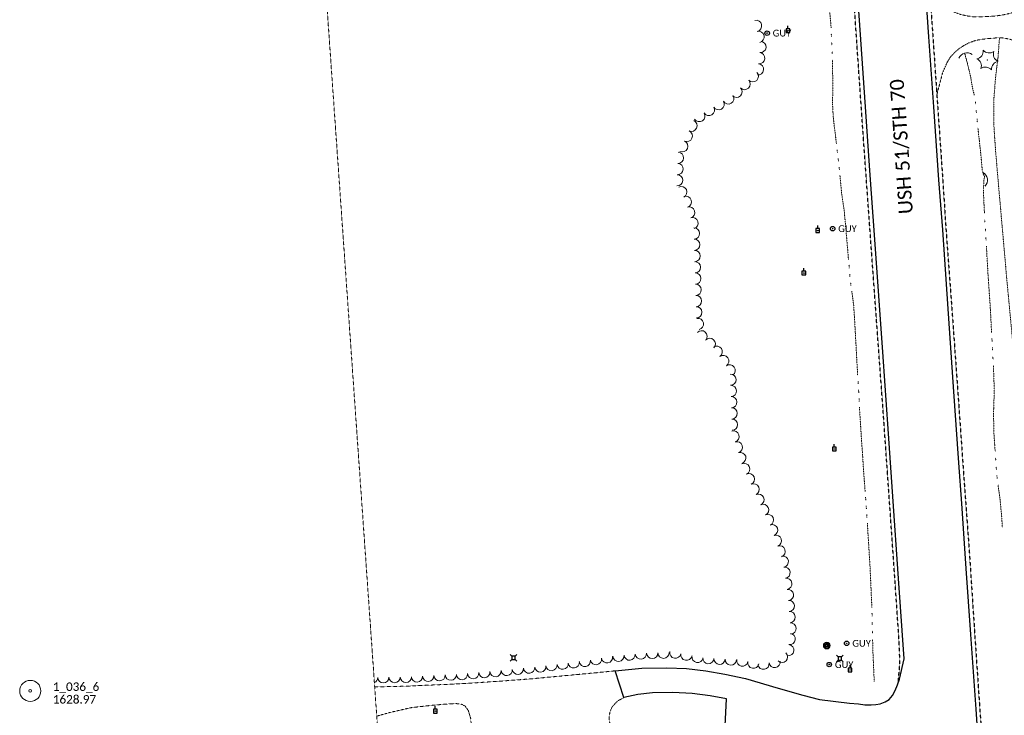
# Model space of a CAD drawing. Extents: x 386237 to 390135, y 96958 to 113752.
# Tile 76 of 116: x 387929 to 388629, y 105494 to 105988. Entities that reach past the tile are written whole.
import ezdxf
from ezdxf.enums import TextEntityAlignment as Align
from ezdxf.lldxf.tags import DXFTag

# ---------------------------------------------------------------- set-up
doc = ezdxf.new("R2010")
doc.units = 0
doc.header["$MEASUREMENT"] = 0
for name, pattern in [('Wisdot3', [0.1875, 0.125, -0.0625]), ('Wisdot5', [0.1, 0.05, -0.05]), ('Wisdot6', [0.375, 0.125, -0.0625, 0.03125, -0.0625, 0.03125, -0.0625])]:
    doc.linetypes.add(name, pattern=pattern)
for name, color, linetype, lineweight in [('E_DRN', 41, 'Continuous', 18), ('E_DWY', 51, 'Wisdot3', 18), ('E_LAND_Vegetation', 81, 'Continuous', 18), ('E_MAP_Limits', 81, 'Wisdot3', 18), ('E_MAP_PassPoints', 41, 'Continuous', 18), ('E_MISCPROP', 31, 'Continuous', 18), ('E_PATH_Sidewalk', 51, 'Wisdot5', 18), ('E_RDWY', 21, 'Continuous', 25), ('E_RDWY_Gravel', 21, 'Wisdot3', 25), ('E_RDWY_Name', 21, 'Continuous', 18), ('E_UTL_AG_Bold', 31, 'Continuous', 25), ('E_UTL_EGuyWire', 201, 'Continuous', 25), ('E_UTL_EPowerPole', 231, 'Eelec', 25), ('E_WTR', 131, 'Wisdot6', 18)]:
    doc.layers.add(name, color=color, linetype=linetype, lineweight=lineweight)
doc.styles.add('CalibriLight', font='calibril.ttf')
tags = doc.linetypes.add('Eelec', pattern='A,0.275,-0.05,["E",CalibriLight,S=0.07,R=0,X=-0.025,Y=-0.035],-0.05,0.875', length=1.25).pattern_tags.tags
tags[6] = DXFTag(74, 10)

# ---------------------------------------------------------------- blocks, each defined once
blk = doc.blocks.new('PP')
at = {"layer": 'E_MAP_PassPoints', "lineweight": 0}
for radius in [7.5, 0.96]:
    blk.add_circle((0, 0), radius, dxfattribs=at)
blk = doc.blocks.new('CULV')
at = {"color": 0, "linetype": 'ByBlock', "lineweight": -2, "transparency": 16777216}
blk.add_arc((0, 12.3), 12.3, 216.8699, 323.1301, dxfattribs=at)
blk = doc.blocks.new('GUY')
at = {"color": 0, "linetype": 'ByBlock', "lineweight": -2, "transparency": 16777216}
for radius in [4, 0.5]:
    blk.add_circle((0, 0), radius, dxfattribs=at)
at = {"color": 0, "linetype": 'ByBlock', "lineweight": -2, "transparency": 16777216, "style": 'CalibriLight'}
blk.add_text('GUY', height=12, dxfattribs=at).set_placement((10, 0), align=Align.MIDDLE_LEFT)
blk = doc.blocks.new('PED')
at = {"color": 0, "linetype": 'ByBlock', "lineweight": -2, "transparency": 16777216}
for p, q in [((-2.5, 2.5), (-5.3, 5.3)), ((2.5, 2.5), (5.3, 5.3)), ((-2.5, -2.5), (-5.3, -5.3)), ((2.5, -2.5), (5.3, -5.3))]:
    blk.add_line(p, q, dxfattribs=at)
at = {"color": 0, "linetype": 'ByBlock', "lineweight": -2, "transparency": 16777216, "flags": 128}
blk.add_lwpolyline([(-2.5, -2.5), (2.5, -2.5), (2.5, 2.5), (-2.5, 2.5)], close=True, dxfattribs=at)
blk = doc.blocks.new('CTRE')
at = {"color": 0, "linetype": 'ByBlock', "lineweight": -2, "transparency": 16777216}
blk.add_circle((0, 0), 0.223, dxfattribs=at)
for centre, start, end in [((1.81, 14.92), 220.21132, 305.97623), ((-13.83, -5.9), 340.21132, 65.97623), ((-11.97, 8.96), 280.2067, 5.97162), ((13.83, 5.89), 160.21133, 245.97624), ((-1.81, -14.93), 40.21133, 125.97624)]:
    blk.add_arc(centre, 7.87, start, end, dxfattribs=at)
at = {"color": 0, "linetype": 'ByBlock', "lineweight": -2, "transparency": 16777216, "extrusion": (0, 0, -1)}
blk.add_arc((-12.03, -9.04), 7.87, 354.07279, 79.74889, dxfattribs=at)
blk = doc.blocks.new('POLE')
at = {"color": 0, "linetype": 'ByBlock', "lineweight": -2, "transparency": 16777216}
for radius in [4.46, 3.35, 2.23, 1.12]:
    blk.add_circle((0, 0), radius, dxfattribs=at)
blk = doc.blocks.new('PPOL')
at = {"color": 0, "linetype": 'ByBlock', "lineweight": -2, "transparency": 16777216}
blk.add_line((-0.1, 4.5), (-0.1, 11.6), dxfattribs=at)
at = {"color": 0, "linetype": 'ByBlock', "lineweight": -2, "transparency": 16777216, "flags": 128}
blk.add_lwpolyline([(-4.6, -4.5), (4.4, -4.5), (4.4, 4.5), (-4.6, 4.5)], close=True, dxfattribs=at)
at = {"color": 0, "linetype": 'ByBlock', "lineweight": -2, "transparency": 16777216}
blk.add_circle((0, 0), 0.582, dxfattribs=at)

msp = doc.modelspace()

# ---------------------------------------------------------------- linework, layer by layer
at = {"layer": 'E_DWY', "flags": 128}
for points in [[(388580.76, 105934.38), (388584.86, 105950.17), (388588.03, 105957.4), (388590.34, 105961.22), (388593.57, 105964.69), (388596.92, 105967.51), (388600.39, 105969.68), (388603.72, 105971.43), (388608.69, 105973.2), (388612.98, 105973.87), (388617.86, 105974.49), (388623.72, 105974.92), (388628.31, 105974.79), (388632.7, 105973.91), (388635.96, 105972.79), (388640.26, 105970.68), (388644.7, 105966.2), (388646.07, 105963.9), (388647.66, 105960.48), (388649.17, 105954.52), (388649.57, 105950.53), (388650.25, 105943.29), (388650.83, 105936.29), (388651.67, 105931.84), (388653.65, 105927.62), (388655.83, 105925.29), (388659.55, 105923.31), (388663.95, 105922.34), (388669.35, 105922.34), (388674.3, 105922.96), (388678.31, 105924.35), (388682.01, 105926.7), (388684.67, 105930.21), (388686.32, 105933.99), (388687.15, 105939.36), (388687.17, 105945.75), (388687.13, 105951.96), (388686.88, 105963), (388686.48, 105979.26), (388686.22, 105991.68), (388685.81, 105999.84), (388685.42, 106004.97), (388684.27, 106009.24), (388682.51, 106012.57), (388680.4, 106015.06), (388677.36, 106016.68), (388673.45, 106017.76), (388669.33, 106018.16), (388664.35, 106017.95), (388660.24, 106016.88), (388656.91, 106015.21), (388653.8, 106012.32), (388651.41, 106008.58), (388649.28, 106004.52), (388647.88, 106001.9), (388645.27, 105999.05), (388642.56, 105996.51), (388638.92, 105994.49), (388634.76, 105992.85), (388629.68, 105991.56), (388623.28, 105990.53), (388617.41, 105990.09), (388610.47, 105989.84), (388606.38, 105989.92), (388602.17, 105990.49), (388597.44, 105991.6), (388592.08, 105993.57), (388587.69, 105995.92), (388584.09, 105998.49), (388579.84, 106002.57), (388575.59, 106010.01)], [(388352.42, 105525.36), (388340.56, 105524.14), (388316.77, 105521.9), (388292.16, 105519.6), (388267.99, 105517.8), (388243.91, 105516.24), (388203.44, 105514.4), (388181.55, 105513.93)], [(388380.51, 105456.8), (388381.78, 105464.57), (388381.25, 105471.57), (388379.79, 105476.29), (388377.72, 105479.57), (388375.16, 105481.06), (388373.24, 105481.88), (388370.51, 105482.42), (388366.98, 105482.68), (388363.1, 105482.68), (388358.99, 105482.9), (388355.67, 105483.41), (388353.16, 105484.2), (388350.98, 105485.36), (388349.62, 105486.57), (388348.58, 105488.15), (388348, 105490.1), (388347.95, 105492.92), (388348.88, 105496.96), (388350.23, 105499.86), (388353.98, 105503.84), (388358.58, 105506.42)], [(388183, 105493.18), (388192.48, 105495.8), (388207.29, 105499.15), (388219.99, 105500.61), (388231.3, 105501.64), (388239.13, 105502.11), (388243.03, 105501.64), (388245.69, 105500.39), (388247.99, 105497.25), (388249.75, 105491.37), (388250.17, 105486.24), (388249.69, 105484.67)]]:
    msp.add_lwpolyline(points, dxfattribs=at)
at = {"layer": 'E_LAND_Vegetation'}
for centre, start, end in [((388452.41, 105983.43), 282.31908, 102.30376), ((388454.11, 105975.61), 282.31908, 102.30376), ((388455.5, 105968.46), 263.70771, 83.69239), ((388454.62, 105960.51), 263.70771, 83.69239), ((388453.74, 105952.56), 263.70771, 83.69239), ((388444.28, 105942.1), 223.47017, 43.45485), ((388450.09, 105947.6), 223.47017, 43.45485), ((388438.48, 105936.6), 223.47017, 43.45485), ((388425.78, 105927.8), 210.69193, 30.6766), ((388432.66, 105931.88), 210.69193, 30.6766), ((388418.91, 105923.72), 210.69193, 30.6766), ((388406.49, 105912.49), 245.83905, 65.82373), ((388412.11, 105919.33), 213.36975, 33.35443), ((388403.22, 105905.19), 245.83905, 65.82373), ((388399.94, 105897.89), 245.83905, 65.82373), ((388396.94, 105889.72), 267.64648, 87.63115), ((388396.61, 105881.73), 267.64648, 87.63115), ((388396.28, 105873.74), 267.64648, 87.63115), ((388399.29, 105865.39), 296.79262, 116.7773), ((388402.57, 105858.49), 287.28756, 107.27223), ((388404.94, 105850.86), 287.28756, 107.27223), ((388407.32, 105843.22), 287.28756, 107.27223), ((388408.31, 105835.93), 271.60628, 91.59096), ((388408.53, 105827.94), 271.60628, 91.59096), ((388408.75, 105819.94), 271.60628, 91.59096), ((388408.98, 105811.95), 271.60628, 91.59096), ((388409.22, 105803.94), 271.9288, 91.91348), ((388409.48, 105795.95), 271.77596, 91.76064), ((388409.73, 105787.96), 271.77596, 91.76064), ((388409.98, 105779.96), 271.77596, 91.76064), ((388411.12, 105771.74), 280.71489, 100.69957), ((388413.64, 105762.94), 317.5837, 137.56838), ((388419.54, 105757.54), 317.5837, 137.56838), ((388424.49, 105751.94), 304.65436, 124.63904), ((388429.04, 105745.36), 304.65436, 124.63904), ((388433.58, 105738.78), 304.65436, 124.63904), ((388434.18, 105732.12), 272.21946, 92.20414), ((388434.49, 105724.13), 272.21946, 92.20414), ((388434.8, 105716.13), 272.21946, 92.20414), ((388435.06, 105708.16), 271.75245, 91.73713), ((388435.31, 105700.16), 271.75245, 91.73713), ((388436.36, 105691.72), 287.62843, 107.61311), ((388438.78, 105684.1), 287.62843, 107.61311), ((388441.2, 105676.48), 287.62843, 107.61311), ((388443.97, 105668.71), 294.80735, 114.79203), ((388447.33, 105661.45), 294.80735, 114.79203), ((388450.68, 105654.19), 294.80735, 114.79203), ((388454.04, 105646.93), 294.80735, 114.79203), ((388457.43, 105639.67), 295.09475, 115.07942), ((388460.82, 105632.43), 295.09475, 115.07942), ((388463.83, 105625.25), 289.3827, 109.36738), ((388466.48, 105617.71), 289.3827, 109.36738), ((388469.13, 105610.16), 289.3827, 109.36738), ((388471.4, 105602.93), 278.632, 98.61668), ((388472.6, 105595.02), 278.632, 98.61668), ((388473.8, 105587.11), 278.632, 98.61668), ((388475, 105579.2), 278.632, 98.61668), ((388475.67, 105571.41), 274.06676, 94.05143), ((388476.23, 105563.43), 274.06676, 94.05143), ((388476.8, 105555.45), 274.06676, 94.05143), ((388476.25, 105547.92), 262.75538, 82.74006), ((388370.54, 105537.61), 185.58592, 5.5706), ((388378.68, 105538.03), 181.14591, 1.13059), ((388386.68, 105538.18), 181.14591, 1.13059), ((388395.11, 105538.24), 168.99444, 348.97912), ((388470.79, 105535.19), 225.70831, 45.69299), ((388475.24, 105539.98), 262.75538, 82.74006), ((388322.93, 105531.37), 187.07774, 7.06242), ((388330.78, 105532.35), 189.21904, 9.20372), ((388338.68, 105533.63), 189.21904, 9.20372), ((388346.57, 105534.91), 189.21904, 9.20372), ((388354.62, 105536.05), 185.58592, 5.5706), ((388362.58, 105536.83), 185.58592, 5.5706), ((388402.96, 105536.72), 168.99444, 348.97912), ((388410.81, 105535.19), 168.99444, 348.97912), ((388418.5, 105534.41), 176.2432, 356.22788), ((388426.48, 105533.89), 176.2432, 356.22788), ((388434.46, 105533.36), 176.2432, 356.22788), ((388442.68, 105532.62), 168.90487, 348.88954), ((388450.53, 105531.08), 168.90487, 348.88954), ((388457.64, 105530.35), 189.38468, 9.36936), ((388465.53, 105531.66), 189.38468, 9.36936), ((388251.43, 105523.71), 185.22688, 5.21156), ((388259.39, 105524.44), 185.22688, 5.21156), ((388267.36, 105525.17), 185.22688, 5.21156), ((388275.29, 105525.96), 185.99466, 5.97934), ((388283.24, 105526.79), 185.99466, 5.97934), ((388291.2, 105527.62), 185.99466, 5.97934), ((388299.15, 105528.46), 185.99466, 5.97934), ((388307.05, 105529.4), 187.07774, 7.06242), ((388314.99, 105530.39), 187.07774, 7.06242), ((388179.69, 105520.6), 294.31865, 1.00358), ((388187.68, 105520.74), 181.0189, 1.00358), ((388195.68, 105520.88), 181.0189, 1.00358), ((388203.68, 105521.02), 181.0189, 1.00358), ((388211.59, 105521.35), 183.03104, 3.01572), ((388219.58, 105521.77), 183.03104, 3.01572), ((388227.57, 105522.19), 183.03104, 3.01572), ((388235.55, 105522.61), 183.03104, 3.01572), ((388243.54, 105523.03), 183.03104, 3.01572)]:
    msp.add_arc(centre, 4, start, end, dxfattribs=at)
at = {"layer": 'E_MAP_Limits', "lineweight": 0, "flags": 128}
msp.add_lwpolyline([(388186.76, 105439.49), (388119.29, 106402.05)], dxfattribs=at)
at = {"layer": 'E_PATH_Sidewalk', "flags": 128}
msp.add_lwpolyline([(388665.47, 105469.35), (388663.82, 105495.99), (388661.22, 105521.46), (388658.42, 105545.25), (388653.25, 105582.36), (388648.13, 105620.25), (388644.45, 105647.23), (388642.25, 105669.1), (388640.28, 105693.92), (388637.87, 105724.22), (388634.06, 105764.84), (388630.53, 105802.44), (388627.39, 105838.39), (388624.35, 105872.77), (388622.38, 105895.93), (388621.16, 105914.61), (388621.19, 105930.52), (388622.46, 105946.9), (388624.24, 105961.44), (388624.84, 105969.43), (388625.22, 105974.88)], dxfattribs=at)
at = {"layer": 'E_RDWY', "flags": 128}
for points in [[(388542.65, 106431.4), (388546.48, 106379.32), (388550.14, 106326.05), (388554.3, 106267.3), (388557.89, 106216.2), (388561.25, 106169.07), (388564.63, 106121.36), (388568.72, 106062.02), (388571.18, 106027.8), (388574.83, 105975.71), (388578.28, 105925.95), (388581.97, 105874.15), (388584.69, 105838.65), (388588.58, 105782.47), (388592.43, 105726.99), (388596.25, 105673.08), (388598.21, 105644.29), (388601.46, 105597.98), (388604.73, 105551.2), (388608.38, 105498.16), (388610.34, 105469.36)], [(388430.5, 105486.25), (388431.33, 105505.42), (388419.83, 105507.64), (388406.97, 105509.22), (388393.27, 105509.97), (388378.9, 105509.75), (388368.47, 105508.44), (388358.58, 105506.42), (388352.42, 105525.36), (388371.29, 105527.14), (388389.05, 105527.55), (388403.05, 105527.08), (388416.79, 105525.4), (388430.13, 105523.03), (388444.95, 105519.77), (388468.13, 105513.11), (388485.6, 105507.97), (388497.33, 105505.06), (388518.71, 105502.37), (388525.08, 105501.79), (388529.6, 105501.18), (388534.02, 105501.22), (388537.47, 105501.35), (388540.53, 105501.98), (388543.99, 105503.29), (388546.9, 105505.09), (388549.38, 105507.89), (388551.09, 105511.38), (388552.77, 105515.31), (388554.22, 105519.37), (388557.51, 105533.76), (388553.61, 105590.88), (388549.6, 105649.12), (388546.13, 105697.23), (388542.65, 105748.4), (388539.59, 105791.62), (388536.84, 105831.68), (388533.25, 105880.73), (388530.08, 105925.82), (388526.79, 105973.83), (388523.27, 106024.81)]]:
    msp.add_lwpolyline(points, dxfattribs=at)
at = {"layer": 'E_RDWY_Gravel', "flags": 128}
for points in [[(388553.36, 105516.97), (388554.6, 105531.42), (388553.64, 105551.42), (388550.71, 105594.41), (388546.88, 105649.42), (388542.8, 105707.77), (388539.27, 105755.94), (388533.81, 105831.27), (388528.66, 105903.45), (388523.83, 105973.41), (388520.33, 106024.87), (388515.9, 106087.01), (388512.03, 106141.9), (388509.47, 106179.75), (388504.95, 106240.48), (388501.83, 106288.61), (388496.69, 106355.81), (388491.54, 106429.98)], [(388545.78, 106431.94), (388551.24, 106353.62), (388557.61, 106265.86), (388562.49, 106194.25), (388567.6, 106123.65), (388572.53, 106054.16), (388576.43, 105997.86), (388580.81, 105933.72), (388585.05, 105872.69), (388587.28, 105838.34), (388591.66, 105779.13), (388595.96, 105719.1), (388599.57, 105667.65), (388603.78, 105610.14), (388607.67, 105551.14), (388611.27, 105497.81), (388613.37, 105469.52)]]:
    msp.add_lwpolyline(points, dxfattribs=at)
at = {"layer": 'E_WTR', "flags": 128}
for points in [[(388505.64, 105982.06), (388505.57, 105983.87), (388503.65, 106004.62), (388503.1, 106011.88)], [(388505.9, 105975.87), (388505.81, 105977.93)], [(388506.15, 105969.68), (388506.06, 105971.74)], [(388506.4, 105963.49), (388506.31, 105965.55)], [(388506.71, 105929.44), (388506.94, 105940.58), (388506.57, 105959.18), (388506.56, 105959.37)], [(388600.52, 105964.06), (388602.55, 105956.47), (388604.82, 105947.06), (388606.19, 105938.96), (388607.35, 105934.15)], [(388608.01, 105929.97), (388608.24, 105927.87)], [(388509.48, 105899.65), (388509.29, 105901.24), (388507.29, 105917.55), (388506.68, 105927.88), (388506.71, 105929.44)], [(388608.7, 105923.65), (388608.93, 105921.55)], [(388609.34, 105917.33), (388609.54, 105915.22)], [(388609.95, 105911.01), (388610.03, 105910.14), (388611.38, 105897.81), (388612.11, 105891.31), (388612.59, 105885.68), (388612.99, 105881.2), (388613.16, 105880.47)], [(388510.19, 105893.5), (388509.95, 105895.55)], [(388510.89, 105887.35), (388510.66, 105889.4)], [(388511.55, 105881.19), (388511.35, 105883.24)], [(388515.42, 105847.35), (388514.92, 105852.82), (388513.1, 105865.05), (388511.95, 105877.08)], [(388613.16, 105880.47), (388613.64, 105878.44), (388614.64, 105876.52), (388614.12, 105873.83), (388613.94, 105866.6), (388614.07, 105859.78), (388614.6, 105850.14)], [(388518.02, 105817.53), (388516.33, 105837.35), (388515.42, 105847.35)], [(388614.83, 105845.91), (388614.96, 105843.8)], [(388615.22, 105839.57), (388615.34, 105837.45)], [(388615.59, 105833.22), (388615.72, 105831.11)], [(388615.96, 105826.88), (388617.15, 105806.16), (388617.84, 105796.22)], [(388518.55, 105811.36), (388518.37, 105813.41)], [(388519.07, 105805.19), (388518.9, 105807.24)], [(388519.77, 105799.03), (388519.49, 105801.08)], [(388522.91, 105765.13), (388522.88, 105765.66), (388521.74, 105784.69), (388520.33, 105794.94)], [(388617.84, 105796.22), (388618.61, 105785.11), (388619.66, 105765.55)], [(388524.56, 105735.24), (388523.93, 105745.81), (388522.91, 105765.13)], [(388619.89, 105761.32), (388620, 105759.21)], [(388620.23, 105754.98), (388620.35, 105752.86)], [(388620.58, 105748.63), (388620.69, 105746.51)], [(388620.92, 105742.28), (388621.02, 105740.45), (388621.57, 105724.39), (388621.13, 105711.58)], [(388524.94, 105729.06), (388524.81, 105731.12)], [(388525.28, 105722.88), (388525.18, 105724.94)], [(388525.6, 105716.69), (388525.5, 105718.75)], [(388527.74, 105682.69), (388526.82, 105696.48), (388526.03, 105708.5), (388525.82, 105712.57)], [(388621.13, 105711.58), (388621, 105707.78), (388621.37, 105692.46), (388622.18, 105680.9)], [(388529.81, 105652.82), (388528.85, 105665.91), (388527.74, 105682.69)], [(388622.47, 105676.67), (388622.62, 105674.56)], [(388622.91, 105670.33), (388623.06, 105668.22)], [(388623.39, 105664), (388623.66, 105661.9)], [(388624.22, 105657.7), (388625.81, 105645.68), (388626.99, 105632.93), (388627.2, 105627.14)], [(388530.27, 105646.65), (388530.12, 105648.71)], [(388530.72, 105640.47), (388530.57, 105642.53)], [(388531.16, 105634.29), (388531.1, 105635.36), (388531.02, 105636.35)], [(388533.26, 105600.29), (388531.42, 105630.17)], [(388534.61, 105570.38), (388534.59, 105571.4), (388533.29, 105599.83), (388533.26, 105600.29)], [(388534.76, 105564.19), (388534.71, 105566.26)], [(388534.9, 105558), (388534.85, 105560.06)], [(388535.04, 105551.81), (388535, 105553.87)], [(388536.3, 105517.76), (388535.33, 105539.73), (388535.14, 105547.68)]]:
    msp.add_lwpolyline(points, dxfattribs=at)

# ---------------------------------------------------------------- block references
at = {"layer": 'E_DRN'}
for p, xscale, yscale, zscale, rotation in [((388600.52, 105964.06), 0.5, 0.5, 0.5, 195.561743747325), ((388616.68, 105874.83), 0.4999999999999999, 0.4999999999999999, 0.4999999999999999, 99.2357689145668)]:
    msp.add_blockref('CULV', p, dxfattribs=dict(at, xscale=xscale, yscale=yscale, zscale=zscale, rotation=rotation))
at = {"layer": 'E_LAND_Vegetation', "xscale": 0.7108526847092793, "yscale": 0.7108526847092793, "zscale": 0.7108526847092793}
msp.add_blockref('CTRE', (388616.65, 105959.17), dxfattribs=at)
at = {"layer": 'E_MAP_PassPoints', "lineweight": 0}
msp.add_blockref('PP', (387936.93, 105511.08), dxfattribs=at)
msp.add_blockref('PP', (387936.93, 105511.08), dxfattribs=at)
at = {"layer": 'E_MISCPROP', "xscale": 0.5377037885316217, "yscale": 0.5377037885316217, "zscale": 0.5377037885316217}
msp.add_blockref('POLE', (388502.57, 105543.27), dxfattribs=at)
at = {"layer": 'E_UTL_AG_Bold', "xscale": 0.4503659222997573, "yscale": 0.4503659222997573, "zscale": 0.4503659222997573}
for p in [(388280.11, 105534.53), (388511.84, 105534.15)]:
    msp.add_blockref('PED', p, dxfattribs=at)
at = {"layer": 'E_UTL_EGuyWire', "xscale": 0.3999999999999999, "yscale": 0.3999999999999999, "zscale": 0.3999999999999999}
for p in [(388460.21, 105978.27), (388506.73, 105839.39), (388516.76, 105544.87), (388504.36, 105529.77)]:
    msp.add_blockref('GUY', p, dxfattribs=at)
at = {"layer": 'E_UTL_EPowerPole', "xscale": 0.2981736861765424, "yscale": 0.2981736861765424, "zscale": 0.2981736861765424}
for p in [(388475.08, 105979.95), (388496.18, 105838.06), (388486.36, 105807.83), (388507.92, 105682.86), (388519.19, 105525.92), (388224.61, 105496.72)]:
    msp.add_blockref('PPOL', p, dxfattribs=at)

# ---------------------------------------------------------------- texts
at = {"layer": 'E_MAP_PassPoints', "lineweight": 0, "style": 'CalibriLight'}
for s, p in [('1_036_6', (387952.93, 105511.08)), ('1_036_6', (387952.93, 105511.08)), ('1628.97', (387952.93, 105502.08)), ('1628.97', (387952.93, 105502.08))]:
    msp.add_text(s, height=6, dxfattribs=at).set_placement(p)
at = {"layer": 'E_RDWY_Name', "style": 'CalibriLight'}
msp.add_text('USH 51/STH 70', height=10, rotation=93.96834, dxfattribs=at).set_placement((388563.82, 105850.1))

doc.saveas('drawing.dxf')
